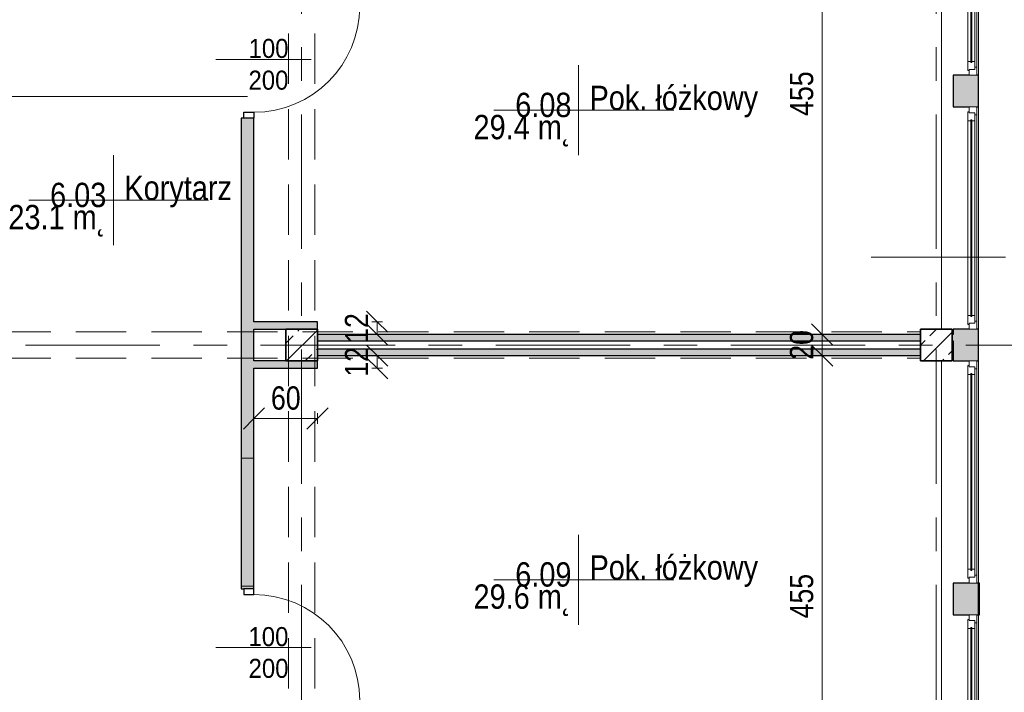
# Model space of a CAD drawing. Header units: centimetres. Extents: x -1743 to 21705, y -8842 to 3590.
# Tile 15 of 44: x 321 to 1252, y 560 to 1196. Entities that reach past the tile are written whole.
import ezdxf

# ---------------------------------------------------------------- set-up
doc = ezdxf.new("R2010")
doc.units = ezdxf.units.CM
doc.linetypes.add('Oś', pattern=[222.25, 127, -31.75, 31.75, -31.75])
doc.linetypes.add('Ukryte', pattern=[71.438, 47.625, -23.813])
for name, color, linetype, lineweight in [('A-ANNO-DIMS', 211, 'Continuous', 13), ('A-ANNO-DIMS-100', 211, 'Continuous', 13), ('A-ANNO-NOTE', 131, 'Continuous', 9), ('A-AREA', 32, 'Continuous', 9), ('A-AREA-IDEN', 2, 'Continuous', 13), ('A-DETL-GENF', 92, 'Continuous', 9), ('A-DETL-HDLN', 90, 'Ukryte', 9), ('A-DETL-MEDM', 33, 'Continuous', 25), ('A-DOOR', 31, 'Continuous', 13), ('A-GLAZ', 151, 'Continuous', 13), ('A-WALL', 113, 'Continuous', 13), ('S-COLS', 52, 'Continuous', 9), ('S-GRID', 1, 'Continuous', 13), ('S-GRID-IDEN', 1, 'Continuous', 13)]:
    doc.layers.add(name, color=color, linetype=linetype, lineweight=lineweight)
doc.styles.add('Arial', font='arial.ttf', dxfattribs={"width": 0.9, "height": 18})
doc.styles.add('Arial Narrow_2', font='ARIALN.TTF', dxfattribs={"height": 22})
doc.styles.add('Arial_1', font='arial.ttf', dxfattribs={"height": 30})
doc.styles.add('Arial_3', font='arial.ttf', dxfattribs={"width": 0.85, "height": 23})
doc.dimstyles.new('Diagonal_1_100__0_1__1', dxfattribs={"dimscale": 30.48, "dimtxt": 22.515481, "dimasz": 0.656168, "dimexe": 0.164042, "dimexo": 0.0625, "dimgap": 0.065617, "dimtad": 1, "dimdec": 1, "dimrnd": 0.1, "dimdsep": 46, "dimtxsty": 'Arial Narrow_2', "dimblk1": 'OBLIQUE', "dimblk2": 'OBLIQUE', "dimsah": 1, "dimcen": 0.09, "dimazin": 0, "dimtfac": 1, "dimtdec": 4, "dimtix": 1, "dimtmove": 0, "dimatfit": 3, "dimfxl": 0.164042, "dimfxlon": 1, "dimtvp": 1, "dimtolj": 1, "dimtzin": 0, "dimarcsym": 2})

# ---------------------------------------------------------------- blocks, each defined once
blk = doc.blocks.new('Pawilon J_rvt-1-6_piętro IV __13_80 m_ - stan istniejący')
at = {"layer": 'S-GRID', "linetype": 'Oś'}
for p, q in [((1125.77, 971.33), (1720.07, 971.33)), ((1720.07, 371.33), (1302.38, 371.33)), ((1302.38, 101.33), (1720.07, 101.33))]:
    blk.add_line(p, q, dxfattribs=at)
at = {"layer": 'S-GRID-IDEN', "char_height": 30, "attachment_point": 5, "line_spacing_factor": 0.936439, "style": 'Arial_1'}
for s, insert, width in [('\\pxqc,t4.23333,8.46667,12.7,16.93333,21.16667,25.4,29.63333,33.86667,38.1,42.33333,46.56667,50.8,55.03333,59.26667,63.5,67.73333,71.96667,76.2,80.43333,84.66667,88.9,93.13333,97.36667,101.6,105.83333,110.06667,114.3,118.53333,122.76667,127,131.23333,135.46667;{LXI}', (1719.29, 931.38), 63.5), ('\\pxqc,t4.23333,8.46667,12.7,16.93333,21.16667,25.4,29.63333,33.86667,38.1,42.33333,46.56667,50.8,55.03333,59.26667,63.5,67.73333,71.96667,76.2,80.43333,84.66667,88.9,93.13333,97.36667,101.6,105.83333,110.06667,114.3,118.53333,122.76667,127,131.23333,135.46667;{LXII}', (1302.55, 395.39), 75.4), ('\\pxqc,t4.23333,8.46667,12.7,16.93333,21.16667,25.4,29.63333,33.86667,38.1,42.33333,46.56667,50.8,55.03333,59.26667,63.5,67.73333,71.96667,76.2,80.43333,84.66667,88.9,93.13333,97.36667,101.6,105.83333,110.06667,114.3,118.53333,122.76667,127,131.23333,135.46667;{LXIII}', (1719.29, 61.38), 87.3)]:
    blk.add_mtext(s, dxfattribs=dict(at, insert=insert, width=width))
blk = doc.blocks.new('M_Concrete-Square-Column - 300 x 300mm-V10-6_piętro IV __13_80 m_ - stan istniejący')
at = {"layer": 'S-COLS'}
h = blk.add_hatch(dxfattribs=at)
h.set_pattern_fill('FP_12', color=256, style=0, pattern_type=2)
h.set_pattern_definition([(45, (-587.377, -888.326), (-17.67767, 17.67767), []), (45, (-569.7, -888.326), (-17.67767, 17.67767), [12.5, -6.25])])
h.paths.add_polyline_path([(15, -15), (15, 15), (-15, 15), (-15, -15)], flags=0)
at = {"layer": 'S-COLS', "lineweight": 35}
for p, q in [((15, 15), (-15, 15)), ((-15, 15), (-15, -15)), ((15, -15), (15, 15)), ((-15, -15), (15, -15))]:
    blk.add_line(p, q, dxfattribs=at)
blk = doc.blocks.new('M_Concrete-Square-Column - 300 x 300mm-V22-6_piętro IV __13_80 m_ - stan istniejący')
at = {"layer": 'S-COLS'}
h = blk.add_hatch(dxfattribs=at)
h.set_pattern_fill('FP_26', color=256, style=0, pattern_type=2)
h.set_pattern_definition([(45, (-1187.377, -888.326), (-17.67767, 17.67767), []), (45, (-1169.7, -888.326), (-17.67767, 17.67767), [12.5, -6.25])])
h.paths.add_polyline_path([(15, -15), (15, 15), (-15, 15), (-15, -15)], flags=0)
at = {"layer": 'S-COLS', "lineweight": 35}
for p, q in [((15, 15), (-15, 15)), ((-15, 15), (-15, -15)), ((15, -15), (15, 15)), ((-15, -15), (15, -15))]:
    blk.add_line(p, q, dxfattribs=at)
blk = doc.blocks.new('DRZWI 1S - automatyczna etykieta - Drzwi 100-2252159-6_piętro IV __13_80 m_ - stan istniejący')
at = {"layer": 'A-DETL-GENF'}
for p, q in [((-55.5, 6), (-55.5, -3.5)), ((-50, 6), (-55.5, 6)), ((-50, -3.5), (-50, 6)), ((55.5, 6), (50, 6)), ((50, 6), (50, -3.5)), ((55.5, -3.5), (55.5, 6)), ((-55.5, -3.5), (-50, -3.5)), ((50, -3.5), (55.5, -3.5))]:
    blk.add_line(p, q, dxfattribs=at)
at = {"layer": 'A-DETL-MEDM'}
for p, q in [((-50, 6), (-55.5, 6)), ((-55.5, 6), (-55.5, -3.5)), ((-50, -3.5), (-50, 6)), ((50, -3.5), (50, 6)), ((50, 6), (55.5, 6)), ((55.5, 6), (55.5, -3.5)), ((-55.5, -3.5), (-50, -3.5)), ((55.5, -3.5), (50, -3.5))]:
    blk.add_line(p, q, dxfattribs=at)
at = {"layer": 'A-DOOR'}
blk.add_line((50, 6), (50, 106), dxfattribs=at)
blk.add_arc((50, 6), 100, 90, 180, dxfattribs=at)
blk = doc.blocks.new('DRZWI 1S - automatyczna etykieta - Drzwi 100-2252163-6_piętro IV __13_80 m_ - stan istniejący')
at = {"layer": 'A-DETL-GENF'}
for p, q in [((-55.5, 3.5), (-50, 3.5)), ((-55.5, -6), (-55.5, 3.5)), ((-50, 3.5), (-50, -6)), ((50, 3.5), (55.5, 3.5)), ((50, -6), (50, 3.5)), ((55.5, 3.5), (55.5, -6)), ((-50, -6), (-55.5, -6)), ((55.5, -6), (50, -6))]:
    blk.add_line(p, q, dxfattribs=at)
at = {"layer": 'A-DETL-MEDM'}
for p, q in [((-55.5, -6), (-55.5, 3.5)), ((-55.5, 3.5), (-50, 3.5)), ((-50, 3.5), (-50, -6)), ((50, 3.5), (50, -6)), ((55.5, 3.5), (50, 3.5)), ((55.5, -6), (55.5, 3.5)), ((-50, -6), (-55.5, -6)), ((50, -6), (55.5, -6))]:
    blk.add_line(p, q, dxfattribs=at)
at = {"layer": 'A-DOOR'}
blk.add_line((50, -6), (50, -106), dxfattribs=at)
blk.add_arc((50, -6), 100, 180, 270, dxfattribs=at)
blk = doc.blocks.new('Okno - automatyczna etykieta - 210x165 _nietypowy podział_-2208582-6_piętro IV __13_80 m_ - stan istniejący')
at = {"layer": 'A-GLAZ'}
for p, q in [((-97.5, 10.5), (-105, 10.5)), ((-105, 10.5), (-105, 3)), ((-105, 10.5), (105, 10.5)), ((-97.5, 8.5), (-97.5, 10.5)), ((97.5, 10.5), (-97.5, 10.5)), ((105, 10.5), (97.5, 10.5)), ((97.5, 10.5), (97.5, 8.5)), ((105, 3), (105, 10.5)), ((-105, 3), (-99.5, 3)), ((-99.5, 3), (-100.5, 3)), ((-100.5, 3), (-100.5, 2)), ((-100.5, 2), (-92, 2)), ((-92, 8.5), (-99.5, 8.5)), ((-99.5, 8.5), (-99.5, 3)), ((-99.5, 3), (-99.5, 8.5)), ((-99.5, 8.5), (-97.5, 8.5)), ((93, 5.75), (-93, 5.75)), ((-93, 5.75), (-93, 4.75)), ((-93, 4.75), (-93, 5.75)), ((-93, 5.75), (-92, 5.75)), ((-93, 4.75), (93, 4.75)), ((-92, 4.75), (-93, 4.75)), ((-92, 5.75), (-92, 8.5)), ((92, 8.5), (-92, 8.5)), ((-92, 2), (-92, 4.75)), ((92, 2), (-92, 2)), ((99.5, 8.5), (92, 8.5)), ((92, 8.5), (92, 5.75)), ((92, 5.75), (93, 5.75)), ((92, 4.75), (92, 2)), ((93, 4.75), (92, 4.75)), ((92, 2), (100.5, 2)), ((93, 4.75), (93, 5.75)), ((93, 5.75), (93, 4.75)), ((97.5, 8.5), (99.5, 8.5)), ((99.5, 3), (99.5, 8.5)), ((99.5, 8.5), (99.5, 3)), ((100.5, 3), (99.5, 3)), ((99.5, 3), (105, 3)), ((100.5, 2), (100.5, 3))]:
    blk.add_line(p, q, dxfattribs=at)
blk = doc.blocks.new('DIMBLOCK59-6_piętro IV __13_80 m_ - stan istniejący')
at = {"layer": 'A-ANNO-DIMS-100'}
for p, q in [((542.38, 818.81), (552.38, 828.81)), ((602.38, 818.81), (612.38, 828.81)), ((542.38, 813.81), (542.38, 823.81)), ((602.38, 823.81), (602.38, 813.81)), ((602.38, 818.81), (602.38, 823.81)), ((542.38, 818.81), (532.38, 808.81)), ((602.38, 818.81), (542.38, 818.81)), ((542.38, 818.81), (542.38, 813.81)), ((602.38, 818.81), (592.38, 808.81))]:
    blk.add_line(p, q, dxfattribs=at)
at = {"layer": 'A-ANNO-DIMS-100', "color": 0, "insert": (558.44, 849.24), "char_height": 22, "width": 33.4516, "attachment_point": 1, "line_spacing_factor": 0.974696, "style": 'Arial Narrow_2'}
blk.add_mtext('60', dxfattribs=at)
blk = doc.blocks.new('_Oblique')
at = {"color": 0, "linetype": 'ByBlock', "lineweight": -2}
blk.add_line((-0.5, -0.5), (0.5, 0.5), dxfattribs=at)
blk = doc.blocks.new('DIMBLOCK63-6_piętro IV __13_80 m_ - stan istniejący')
at = {"layer": 'A-ANNO-DIMS-100'}
for p, q in [((1079.48, 878.33), (1069.48, 888.33)), ((1074.48, 878.33), (1084.48, 878.33)), ((1079.48, 878.33), (1074.48, 878.33)), ((1079.48, 423.33), (1079.48, 878.33)), ((1079.48, 878.33), (1089.48, 868.33)), ((1079.48, 423.33), (1069.48, 433.33)), ((1074.48, 423.33), (1084.48, 423.33)), ((1079.48, 423.33), (1074.48, 423.33)), ((1079.48, 423.33), (1089.48, 413.33))]:
    blk.add_line(p, q, dxfattribs=at)
at = {"layer": 'A-ANNO-DIMS-100', "color": 0, "insert": (1049.05, 629.92), "char_height": 22, "width": 50.1774, "attachment_point": 1, "rotation": 90, "line_spacing_factor": 0.974696, "style": 'Arial Narrow_2'}
blk.add_mtext('455', dxfattribs=at)
blk = doc.blocks.new('DIMBLOCK64-6_piętro IV __13_80 m_ - stan istniejący')
at = {"layer": 'A-ANNO-DIMS-100'}
for p, q in [((1079.48, 898.33), (1069.48, 908.33)), ((1074.48, 898.33), (1084.48, 898.33)), ((1079.48, 898.33), (1074.48, 898.33)), ((1079.48, 878.33), (1079.48, 898.33)), ((1079.48, 898.33), (1089.48, 888.33)), ((1079.48, 878.33), (1069.48, 888.33)), ((1074.48, 878.33), (1084.48, 878.33)), ((1079.48, 878.33), (1074.48, 878.33)), ((1079.48, 878.33), (1089.48, 868.33))]:
    blk.add_line(p, q, dxfattribs=at)
at = {"layer": 'A-ANNO-DIMS-100', "color": 0, "insert": (1049.05, 874.39), "char_height": 22, "width": 33.4516, "attachment_point": 1, "rotation": 90, "line_spacing_factor": 0.974696, "style": 'Arial Narrow_2'}
blk.add_mtext('20', dxfattribs=at)
blk = doc.blocks.new('DIMBLOCK65-6_piętro IV __13_80 m_ - stan istniejący')
at = {"layer": 'A-ANNO-DIMS-100'}
for p, q in [((1079.48, 1353.33), (1069.48, 1363.33)), ((1074.48, 1353.33), (1084.48, 1353.33)), ((1079.48, 1353.33), (1074.48, 1353.33)), ((1079.48, 898.33), (1079.48, 1353.33)), ((1079.48, 1353.33), (1089.48, 1343.33)), ((1079.48, 898.33), (1069.48, 908.33)), ((1074.48, 898.33), (1084.48, 898.33)), ((1079.48, 898.33), (1074.48, 898.33)), ((1079.48, 898.33), (1089.48, 888.33))]:
    blk.add_line(p, q, dxfattribs=at)
at = {"layer": 'A-ANNO-DIMS-100', "color": 0, "insert": (1049.05, 1104.92), "char_height": 22, "width": 50.1774, "attachment_point": 1, "rotation": 90, "line_spacing_factor": 0.974696, "style": 'Arial Narrow_2'}
blk.add_mtext('455', dxfattribs=at)
blk = doc.blocks.new('DIMBLOCK202-6_piętro IV __13_80 m_ - stan istniejący')
at = {"layer": 'A-ANNO-DIMS-100'}
for p, q in [((658.78, 878.33), (648.78, 888.33)), ((658.78, 866.33), (648.78, 876.33)), ((653.78, 878.33), (663.78, 878.33)), ((658.78, 878.33), (653.78, 878.33)), ((658.78, 866.33), (658.78, 878.33)), ((658.78, 878.33), (668.78, 868.33)), ((653.78, 866.33), (663.78, 866.33)), ((658.78, 866.33), (653.78, 866.33)), ((658.78, 866.33), (668.78, 856.33))]:
    blk.add_line(p, q, dxfattribs=at)
at = {"layer": 'A-ANNO-DIMS-100', "color": 0, "insert": (628.34, 858.39), "char_height": 22, "width": 33.4516, "attachment_point": 1, "rotation": 90, "line_spacing_factor": 0.974696, "style": 'Arial Narrow_2'}
blk.add_mtext('12', dxfattribs=at)
blk = doc.blocks.new('DIMBLOCK203-6_piętro IV __13_80 m_ - stan istniejący')
at = {"layer": 'A-ANNO-DIMS-100'}
for p, q in [((658.78, 910.33), (648.78, 920.33)), ((658.78, 898.33), (648.78, 908.33)), ((653.78, 910.33), (663.78, 910.33)), ((658.78, 910.33), (653.78, 910.33)), ((658.78, 898.33), (658.78, 910.33)), ((658.78, 910.33), (668.78, 900.33)), ((653.78, 898.33), (663.78, 898.33)), ((658.78, 898.33), (653.78, 898.33)), ((658.78, 898.33), (668.78, 888.33))]:
    blk.add_line(p, q, dxfattribs=at)
at = {"layer": 'A-ANNO-DIMS-100', "color": 0, "insert": (628.34, 890.39), "char_height": 22, "width": 33.4516, "attachment_point": 1, "rotation": 90, "line_spacing_factor": 0.974696, "style": 'Arial Narrow_2'}
blk.add_mtext('12', dxfattribs=at)
blk = doc.blocks.new('METKA_POMIESZCZENIA2 - Rozbudowana - bez ramki-2396678-6_piętro IV __13_80 m_ - stan istniejący')
at = {"layer": 'A-AREA-IDEN'}
for p, q in [((0, 0.425), (0, 0)), ((0.0976, 0), (-0.8, 0)), ((-0.8, 0), (0.9, 0)), ((0, 0), (0, -0.425))]:
    blk.add_line(p, q, dxfattribs=at)

msp = doc.modelspace()

# ---------------------------------------------------------------- hatches: boundary and pattern name
at = {"layer": 'A-WALL'}
h = msp.add_hatch(color=9, dxfattribs=at)
h.paths.add_polyline_path([(532.88, 132.33), (542.38, 132.33), (542.38, 139.33), (530.38, 139.33), (530.38, 132.33)], flags=0)
h.paths.add_polyline_path([(542.38, 250.33), (542.38, 465.83), (530.38, 465.83), (530.38, 250.33), (532.88, 250.33)], flags=0)
h.paths.add_polyline_path([(542.38, 657.83), (542.38, 660.33), (530.38, 660.33), (530.38, 657.83), (532.88, 657.83)], flags=0)
h.paths.add_polyline_path([(542.38, 781.33), (542.38, 1102.83), (530.38, 1102.83), (530.38, 781.33)], flags=0)
h.paths.add_polyline_path([(530.38, 1312.83), (542.38, 1312.83), (542.38, 1431.33), (530.38, 1431.33)], flags=0)
h.paths.add_polyline_path([(542.38, 1633.83), (542.38, 2022.83), (530.38, 2022.83), (530.38, 1633.83), (532.88, 1633.83)], flags=0)
h.paths.add_polyline_path([(532.88, 2173.83), (542.38, 2173.83), (542.38, 2458.83), (530.38, 2458.83), (530.38, 2173.83)], flags=0)
h.paths.add_polyline_path([(530.38, 2593.83), (542.38, 2593.83), (542.38, 2824.33), (530.38, 2824.33), (530.38, 2634.26)], flags=0)
h = msp.add_hatch(color=9, dxfattribs=at)
h.paths.add_polyline_path([(1227.38, 393.33), (1227.38, 423.33), (1203.38, 423.33), (1203.38, 393.33)], flags=0)
h.paths.add_polyline_path([(1223.88, 633.33), (1227.38, 633.33), (1227.38, 663.33), (1203.38, 663.33), (1203.38, 633.33), (1218.38, 633.33)], flags=0)
h.paths.add_polyline_path([(1223.88, 873.33), (1227.38, 873.33), (1227.38, 903.33), (1203.38, 903.33), (1203.38, 873.33), (1218.38, 873.33)], flags=0)
h.paths.add_polyline_path([(1218.38, 1113.33), (1227.38, 1113.33), (1227.38, 1143.33), (1203.38, 1143.33), (1203.38, 1113.33)], flags=0)
h.paths.add_polyline_path([(1223.88, 1353.33), (1227.38, 1353.33), (1227.38, 1383.33), (1203.38, 1383.33), (1203.38, 1353.33), (1218.38, 1353.33)], flags=0)
h.paths.add_polyline_path([(1225.88, 1593.33), (1227.38, 1593.33), (1227.38, 1623.33), (1203.38, 1623.33), (1203.38, 1593.33), (1223.88, 1593.33)], flags=0)
h.paths.add_polyline_path([(1223.88, 1833.33), (1227.38, 1833.33), (1227.38, 1863.33), (1203.38, 1863.33), (1203.38, 1833.33), (1218.38, 1833.33)], flags=0)
h.paths.add_polyline_path([(1218.38, 2073.33), (1227.38, 2073.33), (1227.38, 2103.33), (1203.38, 2103.33), (1203.38, 2073.33)], flags=0)
h.paths.add_polyline_path([(1218.38, 2313.33), (1227.38, 2313.33), (1227.38, 2343.33), (1203.38, 2343.33), (1203.38, 2313.33)], flags=0)
h.paths.add_polyline_path([(1223.88, 2553.33), (1227.38, 2553.33), (1227.38, 2583.33), (1203.38, 2583.33), (1203.38, 2553.33), (1218.38, 2553.33)], flags=0)
h.paths.add_polyline_path([(1203.38, 2793.33), (1227.38, 2793.33), (1227.38, 2824.33), (1203.38, 2824.33), (1203.38, 2808.33)], flags=0)
for points in [[(602.38, 903.33), (602.38, 910.33), (542.38, 910.33), (542.38, 903.33), (572.38, 903.33)], [(1172.38, 878.33), (1172.38, 884.33), (602.38, 884.33), (602.38, 878.33), (1100.34, 878.33)], [(602.38, 866.33), (602.38, 873.33), (542.38, 873.33), (542.38, 866.33), (572.38, 866.33)], [(542.38, 660.33), (542.38, 781.33), (530.38, 781.33), (530.38, 660.33)], [(1228.38, 633.33), (1228.38, 663.33), (1227.38, 663.33), (1227.38, 633.33)]]:
    msp.add_hatch(color=9, dxfattribs=at).paths.add_polyline_path(points, flags=0)
h = msp.add_hatch(color=9, dxfattribs=at)
h.paths.add_polyline_path([(1100.34, 892.33), (1172.38, 892.33), (1172.38, 898.33), (602.38, 898.33), (602.38, 892.33), (736.44, 892.33)], flags=0)
h.paths.add_polyline_path([(1203.38, 892.33), (1203.38, 898.33), (1202.38, 898.33), (1202.38, 892.33)], flags=0)

# ---------------------------------------------------------------- linework, layer by layer
at = {"layer": 'A-ANNO-NOTE', "lineweight": 13}
for p, q in [((506.38, 1158.33), (596.38, 1158.33)), ((506.38, 602.33), (596.38, 602.33))]:
    msp.add_line(p, q, dxfattribs=at)
at = {"layer": 'A-AREA'}
msp.add_line((297.38, 1123.33), (536.38, 1123.33), dxfattribs=at)
at = {"layer": 'A-DETL-HDLN'}
for p, q in [((574.88, 420.83), (574.88, 2793.33)), ((599.88, 420.83), (599.88, 2793.33)), ((-1197.62, 900.83), (1172.38, 900.83)), ((-1197.62, 875.83), (1172.38, 875.83))]:
    msp.add_line(p, q, dxfattribs=at)
at = {"layer": 'A-WALL'}
for p, q in [((1192.38, 903.33), (1192.38, 1353.33)), ((1227.38, 1353.33), (1227.38, 1143.33)), ((1227.38, 1113.33), (1227.38, 903.33)), ((1192.38, 423.33), (1192.38, 873.33)), ((1227.38, 873.33), (1227.38, 663.33)), ((530.38, 781.33), (542.38, 781.33)), ((542.38, 660.33), (530.38, 660.33)), ((1227.38, 633.33), (1227.38, 423.33))]:
    msp.add_line(p, q, dxfattribs=at)
at = {"layer": 'A-WALL', "color": 7, "lineweight": 25}
for p, q in [((1218.38, 1143.33), (1203.38, 1143.33)), ((1203.38, 1143.33), (1203.38, 1113.33)), ((1227.38, 1143.33), (1225.88, 1143.33)), ((1227.38, 1113.33), (1227.38, 1143.33)), ((1203.38, 1113.33), (1218.38, 1113.33)), ((1225.88, 1113.33), (1227.38, 1113.33)), ((532.88, 1102.83), (530.38, 1102.83)), ((530.38, 1102.83), (530.38, 657.83)), ((542.38, 910.33), (542.38, 1102.83)), ((602.38, 910.33), (542.38, 910.33)), ((542.38, 873.33), (542.38, 903.33)), ((542.38, 903.33), (572.38, 903.33)), ((602.38, 903.33), (602.38, 910.33)), ((1218.38, 903.33), (1203.38, 903.33)), ((1203.38, 903.33), (1203.38, 898.33)), ((1227.38, 903.33), (1225.88, 903.33)), ((1227.38, 873.33), (1227.38, 903.33)), ((1172.38, 898.33), (602.38, 898.33)), ((1203.38, 898.33), (1202.38, 898.33)), ((602.38, 892.33), (1172.38, 892.33)), ((1172.38, 884.33), (602.38, 884.33)), ((1202.38, 892.33), (1203.38, 892.33)), ((1203.38, 892.33), (1203.38, 873.33)), ((602.38, 878.33), (1172.38, 878.33)), ((572.38, 873.33), (542.38, 873.33)), ((542.38, 866.33), (602.38, 866.33)), ((542.38, 657.83), (542.38, 866.33)), ((602.38, 866.33), (602.38, 873.33)), ((1203.38, 873.33), (1218.38, 873.33)), ((1225.88, 873.33), (1227.38, 873.33)), ((1218.38, 663.33), (1203.38, 663.33)), ((1203.38, 663.33), (1203.38, 633.33)), ((1227.38, 663.33), (1225.88, 663.33)), ((1227.38, 633.33), (1227.38, 663.33)), ((1227.38, 663.33), (1227.38, 633.33)), ((1228.38, 663.33), (1227.38, 663.33)), ((1228.38, 633.33), (1228.38, 663.33)), ((530.38, 657.83), (532.88, 657.83)), ((1203.38, 633.33), (1218.38, 633.33)), ((1225.88, 633.33), (1227.38, 633.33)), ((1227.38, 633.33), (1228.38, 633.33))]:
    msp.add_line(p, q, dxfattribs=at)
at = {"layer": 'S-GRID', "linetype": 'Oś'}
for p, q in [((587.38, 2884.27), (587.38, 27.13)), ((1187.38, 2884.27), (1187.38, 27.13)), ((1342.46, 888.33), (-1368.76, 888.33))]:
    msp.add_line(p, q, dxfattribs=at)

# ---------------------------------------------------------------- block references
at = {"lineweight": 5}
msp.add_blockref('Pawilon J_rvt-1-6_piętro IV __13_80 m_ - stan istniejący', (0, 0), dxfattribs=at)
at = {"layer": 'A-AREA-IDEN', "xscale": 99.99999999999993, "yscale": 99.99999999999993, "zscale": 99.99999999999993}
for p in [(849.2, 1110.24), (409.44, 1025.14), (849.2, 666.41)]:
    msp.add_blockref('METKA_POMIESZCZENIA2 - Rozbudowana - bez ramki-2396678-6_piętro IV __13_80 m_ - stan istniejący', p, dxfattribs=at)
at = {"layer": 'A-DOOR'}
for name, p, rotation in [('DRZWI 1S - automatyczna etykieta - Drzwi 100-2252163-6_piętro IV __13_80 m_ - stan istniejący', (536.38, 1158.33), 89.9999999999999), ('DRZWI 1S - automatyczna etykieta - Drzwi 100-2252159-6_piętro IV __13_80 m_ - stan istniejący', (536.38, 602.33), 269.9999999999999)]:
    msp.add_blockref(name, p, dxfattribs=dict(at, rotation=rotation))
at = {"layer": 'A-GLAZ', "rotation": 269.9999999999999}
for p in [(1215.38, 1248.33), (1215.38, 1008.33), (1215.38, 768.33), (1215.38, 528.33)]:
    msp.add_blockref('Okno - automatyczna etykieta - 210x165 _nietypowy podział_-2208582-6_piętro IV __13_80 m_ - stan istniejący', p, dxfattribs=at)
at = {"layer": 'S-COLS'}
for name, p in [('M_Concrete-Square-Column - 300 x 300mm-V10-6_piętro IV __13_80 m_ - stan istniejący', (587.38, 888.33)), ('M_Concrete-Square-Column - 300 x 300mm-V22-6_piętro IV __13_80 m_ - stan istniejący', (1187.38, 888.33))]:
    msp.add_blockref(name, p, dxfattribs=at)

# ---------------------------------------------------------------- texts
at = {"layer": 'A-ANNO-NOTE', "lineweight": 211, "char_height": 18, "width": 38.07, "attachment_point": 5, "line_spacing_factor": 0.936439, "style": 'Arial'}
for s, insert in [('\\pxqc,t6.35,12.7,19.05,25.4,31.75,38.1,44.45,50.8,57.15,63.5,69.85,76.2,82.55,88.9,95.25,101.6,107.95,114.3,120.65,127,133.35,139.7,146.05,152.4,158.75,165.1,171.45,177.8,184.15,190.5,196.85,203.2;{100}', (556.16, 1168.56)), ('\\pxqc,t6.35,12.7,19.05,25.4,31.75,38.1,44.45,50.8,57.15,63.5,69.85,76.2,82.55,88.9,95.25,101.6,107.95,114.3,120.65,127,133.35,139.7,146.05,152.4,158.75,165.1,171.45,177.8,184.15,190.5,196.85,203.2;{200}', (556.07, 1138.56)), ('\\pxqc,t6.35,12.7,19.05,25.4,31.75,38.1,44.45,50.8,57.15,63.5,69.85,76.2,82.55,88.9,95.25,101.6,107.95,114.3,120.65,127,133.35,139.7,146.05,152.4,158.75,165.1,171.45,177.8,184.15,190.5,196.85,203.2;{200}', (556.07, 1138.56)), ('\\pxqc,t6.35,12.7,19.05,25.4,31.75,38.1,44.45,50.8,57.15,63.5,69.85,76.2,82.55,88.9,95.25,101.6,107.95,114.3,120.65,127,133.35,139.7,146.05,152.4,158.75,165.1,171.45,177.8,184.15,190.5,196.85,203.2;{100}', (556.07, 612.56)), ('\\pxqc,t6.35,12.7,19.05,25.4,31.75,38.1,44.45,50.8,57.15,63.5,69.85,76.2,82.55,88.9,95.25,101.6,107.95,114.3,120.65,127,133.35,139.7,146.05,152.4,158.75,165.1,171.45,177.8,184.15,190.5,196.85,203.2;{200}', (556.16, 582.56))]:
    msp.add_mtext(s, dxfattribs=dict(at, insert=insert))
at = {"layer": 'A-AREA-IDEN', "char_height": 23, "line_spacing_factor": 0.936439, "style": 'Arial_3'}
for s, insert, width, attachment_point in [('\\pxt3.69565,7.3913,11.08696,14.78261,18.47826,22.17391,25.86957,29.56522,33.26087,36.95652,40.65217,44.34783,48.04348,51.73913,55.43478,59.13043,62.82609,66.52174,70.21739,73.91304,77.6087,81.30435,85,88.69565,92.3913,96.08696,99.78261,103.47826,107.17391,110.86957,114.56522,118.26087;{Pok. łóżkowy}', (859.62, 1103.46), 156.91, 7), ('\\pxqr,t3.69565,7.3913,11.08696,14.78261,18.47826,22.17391,25.86957,29.56522,33.26087,36.95652,40.65217,44.34783,48.04348,51.73913,55.43478,59.13043,62.82609,66.52174,70.21739,73.91304,77.6087,81.30435,85,88.69565,92.3913,96.08696,99.78261,103.47826,107.17391,110.86957,114.56522,118.26087;{6.08}', (842.54, 1103.46), 52.87, 9), ('\\pxqr,t3.69565,7.3913,11.08696,14.78261,18.47826,22.17391,25.86957,29.56522,33.26087,36.95652,40.65217,44.34783,48.04348,51.73913,55.43478,59.13043,62.82609,66.52174,70.21739,73.91304,77.6087,81.30435,85,88.69565,92.3913,96.08696,99.78261,103.47826,107.17391,110.86957,114.56522,118.26087;{29.4 m˛}', (842.54, 1105.85), 91.63, 3), ('\\pxqr,t3.69565,7.3913,11.08696,14.78261,18.47826,22.17391,25.86957,29.56522,33.26087,36.95652,40.65217,44.34783,48.04348,51.73913,55.43478,59.13043,62.82609,66.52174,70.21739,73.91304,77.6087,81.30435,85,88.69565,92.3913,96.08696,99.78261,103.47826,107.17391,110.86957,114.56522,118.26087;{6.03}', (402.78, 1018.36), 52.87, 9), ('\\pxt3.69565,7.3913,11.08696,14.78261,18.47826,22.17391,25.86957,29.56522,33.26087,36.95652,40.65217,44.34783,48.04348,51.73913,55.43478,59.13043,62.82609,66.52174,70.21739,73.91304,77.6087,81.30435,85,88.69565,92.3913,96.08696,99.78261,103.47826,107.17391,110.86957,114.56522,118.26087;{Korytarz}', (419.87, 1018.36), 100.64, 7), ('\\pxqr,t3.69565,7.3913,11.08696,14.78261,18.47826,22.17391,25.86957,29.56522,33.26087,36.95652,40.65217,44.34783,48.04348,51.73913,55.43478,59.13043,62.82609,66.52174,70.21739,73.91304,77.6087,81.30435,85,88.69565,92.3913,96.08696,99.78261,103.47826,107.17391,110.86957,114.56522,118.26087;{23.1 m˛}', (402.78, 1020.75), 91.63, 3), ('\\pxt3.69565,7.3913,11.08696,14.78261,18.47826,22.17391,25.86957,29.56522,33.26087,36.95652,40.65217,44.34783,48.04348,51.73913,55.43478,59.13043,62.82609,66.52174,70.21739,73.91304,77.6087,81.30435,85,88.69565,92.3913,96.08696,99.78261,103.47826,107.17391,110.86957,114.56522,118.26087;{Pok. łóżkowy}', (859.62, 659.63), 156.91, 7), ('\\pxqr,t3.69565,7.3913,11.08696,14.78261,18.47826,22.17391,25.86957,29.56522,33.26087,36.95652,40.65217,44.34783,48.04348,51.73913,55.43478,59.13043,62.82609,66.52174,70.21739,73.91304,77.6087,81.30435,85,88.69565,92.3913,96.08696,99.78261,103.47826,107.17391,110.86957,114.56522,118.26087;{6.09}', (842.54, 659.63), 52.87, 9), ('\\pxqr,t3.69565,7.3913,11.08696,14.78261,18.47826,22.17391,25.86957,29.56522,33.26087,36.95652,40.65217,44.34783,48.04348,51.73913,55.43478,59.13043,62.82609,66.52174,70.21739,73.91304,77.6087,81.30435,85,88.69565,92.3913,96.08696,99.78261,103.47826,107.17391,110.86957,114.56522,118.26087;{29.6 m˛}', (842.54, 662.02), 91.63, 3)]:
    msp.add_mtext(s, dxfattribs=dict(at, insert=insert, width=width, attachment_point=attachment_point))

# ---------------------------------------------------------------- dimensions: what is measured, and where the dimension line sits
at = {"layer": 'A-ANNO-DIMS'}
for base, p1, p2, override, picture, middle in [((1079.48, 1353.33), (1074.48, 898.33), (1074.48, 1353.33), {"dimpost": '<>', "dimfxl": 455}, 'DIMBLOCK65-6_piętro IV __13_80 m_ - stan istniejący', (1066.3, 1125.83)), ((658.78, 910.33), (653.78, 898.33), (653.78, 910.33), {"dimpost": '<>', "dimfxl": 12}, 'DIMBLOCK203-6_piętro IV __13_80 m_ - stan istniejący', (645.73, 904.33)), ((1079.48, 898.33), (1074.48, 878.33), (1074.48, 898.33), {"dimpost": '<>', "dimfxl": 20}, 'DIMBLOCK64-6_piętro IV __13_80 m_ - stan istniejący', (1066.25, 888.33)), ((658.78, 878.33), (653.78, 866.33), (653.78, 878.33), {"dimpost": '<>', "dimfxl": 12}, 'DIMBLOCK202-6_piętro IV __13_80 m_ - stan istniejący', (645.73, 872.33)), ((1079.48, 878.33), (1074.48, 423.33), (1074.48, 878.33), {"dimpost": '<>', "dimfxl": 455}, 'DIMBLOCK63-6_piętro IV __13_80 m_ - stan istniejący', (1066.3, 650.83))]:
    dim = msp.add_linear_dim(base=base, p1=p1, p2=p2, angle=90, dimstyle='Diagonal_1_100__0_1__1', override=override, dxfattribs=at)
    dim.commit()
    dim.dimension.update_dxf_attribs({"geometry": picture, "text_midpoint": middle})
dim = msp.add_linear_dim(base=(542.38, 818.81), p1=(602.38, 823.81), p2=(542.38, 813.81), dimstyle='Diagonal_1_100__0_1__1', override={"dimpost": '<>', "dimfxl": 60.827625}, dxfattribs=at)
dim.commit()
dim.dimension.update_dxf_attribs({"geometry": 'DIMBLOCK59-6_piętro IV __13_80 m_ - stan istniejący', "text_midpoint": (572.38, 832.04)})

doc.saveas('drawing.dxf')
